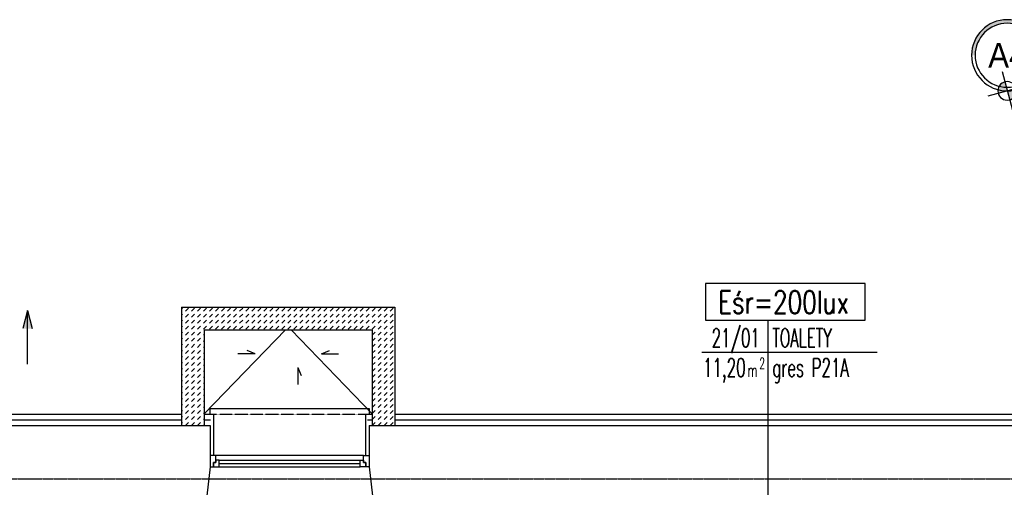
# Model space of a CAD drawing. Header units: inches. Extents: x -281236 to -70395, y 38777 to 102341.
# Tile 53 of 244: x -140595 to -139728, y 44234 to 44646. Entities that reach past the tile are written whole.
import ezdxf
from ezdxf.enums import TextEntityAlignment as Align

# ---------------------------------------------------------------- set-up
doc = ezdxf.new("R2010")
doc.units = ezdxf.units.IN
doc.header["$MEASUREMENT"] = 0
for name, pattern in [('CENTER', [2, 1.25, -0.25, 0.25, -0.25]), ('DASHDOT', [1, 0.5, -0.25, 0, -0.25]), ('DASHED2', [0.375, 0.25, -0.125])]:
    doc.linetypes.add(name, pattern=pattern)
doc.layers.get('0').update_dxf_attribs({"color": 101})
for name, color, linetype in [('beton_hatch', 145, 'Continuous'), ('Cieniutko', 8, 'Continuous'), ('E-90', 6, 'Continuous'), ('E-OPIS-POM', 6, 'Continuous'), ('E35', 6, 'Continuous'), ('Mkd-odpływy', 7, 'Continuous'), ('Okn---okna', 5, 'Continuous'), ('Os-osie glowne', 8, 'CENTER'), ('Os-osie-opis', 8, 'Continuous'), ('Sc-cegla pelna', 32, 'Continuous'), ('Sc-izolacja term-obrys', 132, 'Continuous'), ('Sc-izolacja term-styropian', 151, 'STYROPIAN-KA'), ('Sc-nadproza kon', 5, 'DASHED2'), ('studzienki_widok', 52, 'Continuous')]:
    doc.layers.add(name, color=color, linetype=linetype)
doc.styles.add('dwg_opis duży', font='ARIAL.TTF', dxfattribs={"width": 0.9})
doc.styles.add('KA wymiar', font='romans.shx', dxfattribs={"width": 0.6})
doc.styles.add('ROMANS', font='romans', dxfattribs={"width": 0.85})
doc.linetypes.add('BATTING', pattern='A,0.0001,-0.1,[134,ltypeshp.shx,S=0.1,R=0,X=-0.1,Y=0],-0.2,[134,ltypeshp.shx,S=0.1,R=180,X=0.1,Y=0],-0.1', length=0.4001)
doc.linetypes.add('STYROPIAN-KA', pattern='A,0.0001,-0.1,[135,ltypeshp.shx,S=0.1,R=0,X=-0.1,Y=0],0,[135,ltypeshp.shx,S=0.1,R=180,X=0.1,Y=0],-0.1', length=0.2001)

# ---------------------------------------------------------------- blocks, each defined once
blk = doc.blocks.new('pow')
for p, q in [((0, 0.523), (0, -0.523)), ((-1.075, 0), (1.78, 0))]:
    blk.add_line(p, q)
at = {"style": 'KA wymiar', "width": 0.6}
for s, height, p in [('2', 0.18, (-0.139, -0.27)), ('m', 0.21, (-0.333, -0.401))]:
    blk.add_text(s, height=height, dxfattribs=at).set_placement(p)
for tag, p in [('01', (-0.131, 0.084)), ('000.00', (-0.364, -0.401))]:
    blk.add_attdef(tag, text='', height=0.3, dxfattribs=at).set_placement(p, align=Align.RIGHT)
for tag, p in [('POMIESZCZENIE', (0.071, 0.084)), ('POSADZKA', (0.071, -0.401))]:
    blk.add_attdef(tag, p, '', height=0.3, dxfattribs=at)
blk = doc.blocks.new('ramiak140')
at = {"layer": 'Okn---okna'}
for p, q in [((-10, 135), (-10, 5)), ((-6, 8), (-6, 132)), ((-3, 8), (-3, 132)), ((0, 8), (0, 132))]:
    blk.add_line(p, q, dxfattribs=at)
for points in [[(-10, 135), (-10, 140), (0, 140), (0, 137), (-4, 137), (-4, 135)], [(-6, 132), (-6, 135), (-4, 135), (-4, 137), (0, 137), (0, 135), (0, 132)], [(-10, 5), (-10, 0), (0, 0), (0, 3), (-4, 3), (-4, 5)], [(-6, 8), (-6, 5), (-4, 5), (-4, 3), (0, 3), (0, 5), (0, 8)]]:
    blk.add_lwpolyline(points, close=True, dxfattribs=at)
blk = doc.blocks.new('_opis_osi_liczbowy')
blk.add_hatch(color=256).paths.add_polyline_path([(32, 32), (32, 28.8, -1), (32, -28.8), (32, -32, 1)])
at = {"layer": 'Defpoints'}
h = blk.add_hatch(color=256, dxfattribs=at)
h.paths.add_polyline_path([(-2.15, -8.04, 0.414214), (8.04, -2.15), (0, 0)])
h.paths.add_polyline_path([(-8.04, 2.15), (0, 0), (2.15, 8.04, 0.414214)])
for radius in [32, 28.8]:
    blk.add_circle((32, 0), radius)
for p, q in [((4.64, 17.31), (-4.64, -17.31)), ((17.31, -4.64), (-17.31, 4.64))]:
    blk.add_line(p, q, dxfattribs=at)
blk.add_circle((0, 0), 8.32, dxfattribs=at)
at = {"style": 'dwg_opis duży', "width": 0.9}
blk.add_attdef('AXNAMEH', text='', height=22.4, rotation=90, dxfattribs=at).set_placement((32, 0), align=Align.MIDDLE_CENTER)
blk = doc.blocks.new('_vxkdjhgkljhkgjhk')
for q in [(14, 6), (30.2, 0)]:
    blk.add_line((0, 0), q)

msp = doc.modelspace()

# ---------------------------------------------------------------- hatches: boundary and pattern name
at = {"layer": 'beton_hatch'}
h = msp.add_hatch(dxfattribs=at)
h.set_pattern_fill('DASH', color=256, scale=30, angle=45, style=0)
h.set_pattern_definition([(45, (1668.5764, 0.1848), (4e-16, 5.30330086), [3.75, -3.75])])
h.paths.add_polyline_path([(-140356.31, 44392.42), (-140361.31, 44392.42), (-140361.31, 44372.42), (-140356.31, 44372.42)])
h.paths.add_polyline_path([(-140264.81, 44392.42), (-140356.31, 44392.42), (-140356.31, 44372.42), (-140284.81, 44372.42), (-140284.81, 44288.35), (-140264.81, 44288.35)])
h.paths.add_polyline_path([(-140361.31, 44392.42), (-140452.81, 44392.42), (-140452.81, 44288.35), (-140432.81, 44288.35), (-140432.81, 44372.42), (-140361.31, 44372.42)])
at = {"layer": 'Mkd-odpływy'}
msp.add_hatch(color=256, dxfattribs=at).paths.add_polyline_path([(-140584.18, 44373.46), (-140592.52, 44373.46), (-140588.35, 44389.5)])

# ---------------------------------------------------------------- linework, layer by layer
at = {"layer": 'Cieniutko', "linetype": 'Continuous'}
for p, q in [((-140361.31, 44372.42), (-140432.81, 44298.34)), ((-140356.31, 44372.42), (-140284.81, 44298.34))]:
    msp.add_line(p, q, dxfattribs=at)
at = {"layer": 'E35'}
msp.add_line((-139936.43, 44324.47), (-139936.43, 44138.42), dxfattribs=at)
at = {"layer": 'E35', "linetype": 'Continuous', "ltscale": 0.3}
msp.add_lwpolyline([(-139991.28, 44380.95), (-139850.95, 44380.95), (-139850.95, 44413.23), (-139991.28, 44413.23)], close=True, dxfattribs=at)
at = {"layer": 'Mkd-odpływy'}
for p, q in [((-140588.35, 44389.5), (-140592.52, 44373.46)), ((-140588.35, 44342.27), (-140588.35, 44389.5)), ((-140588.35, 44389.5), (-140584.18, 44373.46))]:
    msp.add_line(p, q, dxfattribs=at)
at = {"layer": 'Okn---okna'}
for p, q in [((-140427.5, 44298.16), (-140427.5, 44303.16)), ((-140427.5, 44303.16), (-140287.5, 44303.16)), ((-140287.5, 44303.16), (-140287.5, 44298.16))]:
    msp.add_line(p, q, dxfattribs=at)
at = {"layer": 'Os-osie glowne'}
msp.add_lwpolyline([(-143378.77, 44241.16), (-138190.25, 44241.16)], dxfattribs=at)
at = {"layer": 'Sc-cegla pelna'}
for points in [[(-140700.81, 44288.16), (-140427.5, 44288.16)], [(-140427.5, 44288.16), (-140427.5, 44251.64), (-140427.5, 44251.64), (-140430.5, 44226.16)], [(-140287.5, 44288.16), (-140287.5, 44251.64), (-140287.5, 44251.64), (-140284.5, 44226.16), (-140168.47, 44226.16)], [(-140287.5, 44288.16), (-139602.87, 44288.16)]]:
    msp.add_lwpolyline(points, dxfattribs=at)
at = {"layer": 'Sc-izolacja term-obrys'}
for points in [[(-140676.81, 44298.16), (-140452.81, 44298.16)], [(-140432.81, 44298.16), (-140424.5, 44298.16), (-140424.5, 44261.64)], [(-140290.5, 44261.64), (-140290.5, 44298.16), (-140284.81, 44298.16)], [(-140264.81, 44298.16), (-139630.87, 44298.16)]]:
    msp.add_lwpolyline(points, dxfattribs=at)
at = {"layer": 'Sc-izolacja term-styropian', "linetype": 'BATTING', "ltscale": 1.2}
for p, q in [((-140432.81, 44293.16), (-140427.08, 44293.16)), ((-140289.08, 44293.16), (-140284.81, 44293.16))]:
    msp.add_line(p, q, dxfattribs=at)
at = {"layer": 'Sc-izolacja term-styropian', "linetype": 'BATTING', "ltscale": 0.25}
for points in [[(-140676.81, 44293.16), (-140452.81, 44293.16)], [(-140264.81, 44293.16), (-139630.87, 44293.16)]]:
    msp.add_lwpolyline(points, dxfattribs=at)
at = {"layer": 'Sc-nadproza kon', "linetype": 'DASHDOT', "ltscale": 0.5}
msp.add_line((-140424.5, 44298.16), (-140290.5, 44298.16), dxfattribs=at)
at = {"layer": 'studzienki_widok'}
for p, q in [((-140452.81, 44392.42), (-140264.81, 44392.42)), ((-140452.81, 44392.42), (-140452.81, 44288.35)), ((-140264.81, 44392.42), (-140264.81, 44288.16)), ((-140432.81, 44372.42), (-140284.81, 44372.42)), ((-140432.81, 44372.42), (-140432.81, 44288.35)), ((-140284.81, 44372.42), (-140284.81, 44288.16))]:
    msp.add_line(p, q, dxfattribs=at)

# ---------------------------------------------------------------- block references
at = {"layer": 'Cieniutko', "linetype": 'Continuous', "yscale": 0.5, "zscale": 0.5}
for p, xscale in [((-140388.04, 44351.23), -0.5), ((-140329.58, 44351.23), 0.5)]:
    msp.add_blockref('_vxkdjhgkljhkgjhk', p, dxfattribs=dict(at, xscale=xscale))
at = {"layer": 'Cieniutko', "linetype": 'Continuous', "xscale": 0.5, "yscale": 0.5, "zscale": 0.5, "rotation": 270}
msp.add_blockref('_vxkdjhgkljhkgjhk', (-140350.29, 44339.27), dxfattribs=at)
at = {"layer": 'E-OPIS-POM', "xscale": 54, "yscale": 54, "zscale": 54}
msp.add_blockref('pow', (-139936.43, 44352.71), dxfattribs=at).add_auto_attribs({'000.00': '11,20', '01': '21/01', 'POMIESZCZENIE': 'TOALETY', 'POSADZKA': 'gres P21A'})
at = {"layer": 'Okn---okna', "rotation": 270}
msp.add_blockref('ramiak140', (-140427.5, 44251.64), dxfattribs=at)
at = {"layer": 'Os-osie-opis'}
ref = msp.add_blockref('_opis_osi_liczbowy', (-139725.76, 44582.96), dxfattribs=dict(at, xscale=-0.9799999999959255, yscale=0.9799999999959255, zscale=0.9799999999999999, rotation=270))
ref.add_attrib('AXNAMEH', 'A4', dxfattribs={"layer": '0', "height": 21.952, "style": 'dwg_opis duży', "width": 0.9}).set_placement((-139725.62, 44614.3), align=Align.MIDDLE_CENTER)

# ---------------------------------------------------------------- texts
at = {"layer": 'E-90', "style": 'ROMANS', "width": 0.75}
msp.add_text('Eśr=200lux', height=20, rotation=360, dxfattribs=at).set_placement((-139922.63, 44396.8), align=Align.MIDDLE)

doc.saveas('drawing.dxf')
